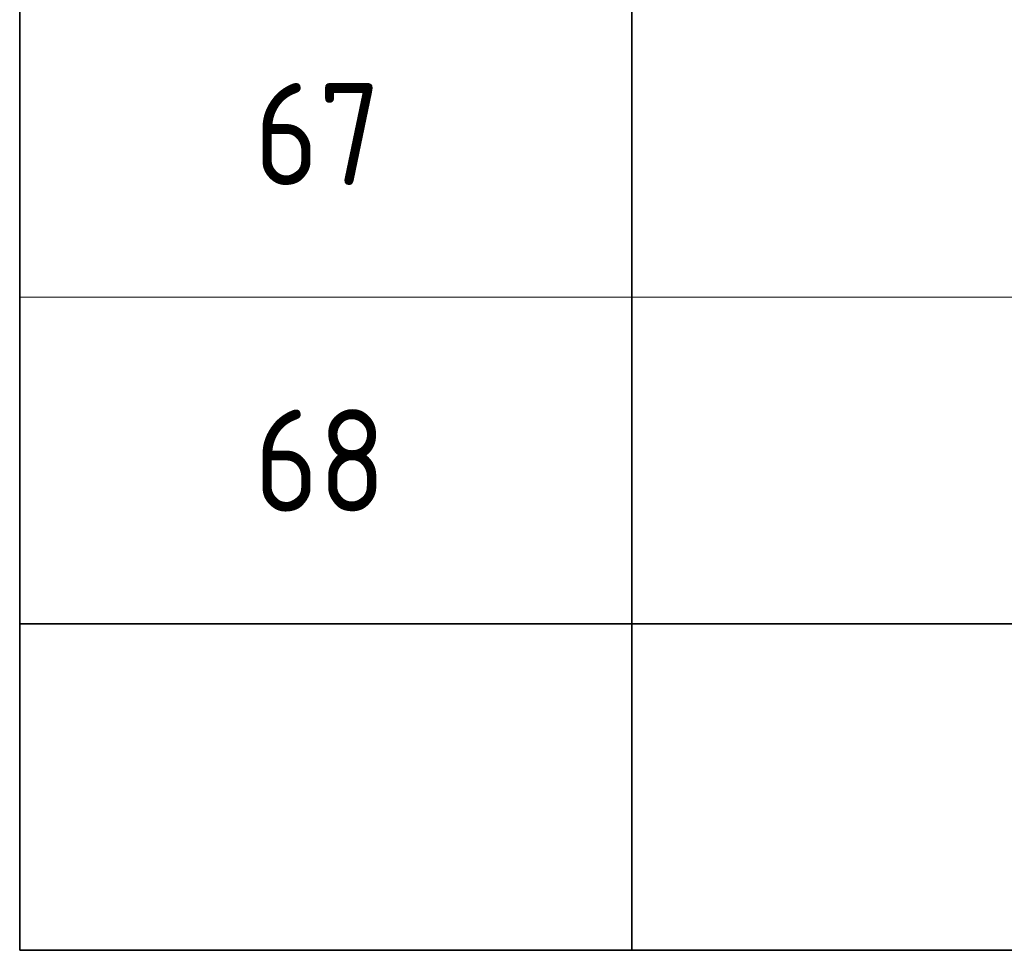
# Model space of a CAD drawing. Header units: metres. Extents: x -38 to 97, y -15 to 21.
# Tile 137 of 230: x 67.92 to 70.33, y 7.67 to 9.95. Entities that reach past the tile are written whole.
import ezdxf

# ---------------------------------------------------------------- set-up
doc = ezdxf.new("R2010")
doc.units = ezdxf.units.M
doc.styles.add('ISOCPEUR', font='txt')

msp = doc.modelspace()

# ---------------------------------------------------------------- linework, layer by layer
at = {"color": 7, "linetype": 'Continuous', "lineweight": 35, "transparency": 33554687}
for p, q in [((67.9198, 10.0717), (67.9198, 9.2717)), ((69.4198, 10.0717), (69.4198, 9.2717)), ((67.9198, 9.2717), (67.9198, 8.4717)), ((69.4198, 9.2717), (69.4198, 8.4717)), ((67.9198, 8.4717), (67.9198, 7.6717)), ((67.9198, 8.4717), (86.4198, 8.4717)), ((69.4198, 8.4717), (69.4198, 7.6717)), ((67.9198, 7.6717), (86.4198, 7.6717))]:
    msp.add_line(p, q, dxfattribs=at)
at = {"color": 7, "linetype": 'Continuous', "lineweight": 13, "transparency": 33554687}
for p, q in [((86.4198, 9.2717), (67.9198, 9.2717)), ((86.4198, 8.4717), (67.9198, 8.4717))]:
    msp.add_line(p, q, dxfattribs=at)

# ---------------------------------------------------------------- texts
at = {"color": 7, "linetype": 'Continuous', "lineweight": 35, "transparency": 33554687, "char_height": 0.25, "width": 0.45901, "attachment_point": 7, "style": 'ISOCPEUR'}
for s, insert in [('\\W0.87;67', (68.4948, 9.5467)), ('\\W0.87;68', (68.4948, 8.7467))]:
    msp.add_mtext(s, dxfattribs=dict(at, insert=insert))

doc.saveas('drawing.dxf')
